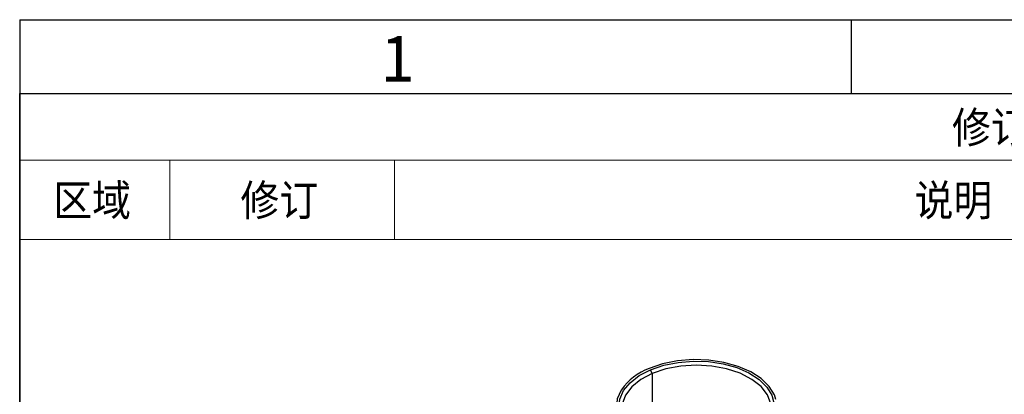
# Paper-space layout '图纸1(2)' of a CAD drawing. Header units: millimetres. Extents: x 7 to 438, y 7 to 308.
# Tile 9 of 25: x 7 to 108, y 269 to 308. Entities that reach past the tile are written whole.
import ezdxf

# ---------------------------------------------------------------- set-up
doc = ezdxf.new("R2010")
doc.units = ezdxf.units.MM
doc.linetypes.add('SLD-实线', pattern=[0])
doc.layers.add('图框', color=7, linetype='SLD-实线')
doc.layers.add('粗实线层', color=7, linetype='SLD-实线', lineweight=25)
doc.styles.add('SLDTEXTSTYLE1', font='txt')
doc.styles.add('SLDTEXTSTYLE2', font='GOTHIC.TTF', dxfattribs={"width": 0.913, "bigfont": 'bigfont'})

# ---------------------------------------------------------------- blocks, each defined once
blk = doc.blocks.new('SW_TABLEANNOTATION_3')
at = {"color": 0, "linetype": 'SLD-实线', "lineweight": 18, "ltscale": 1.5}
for p, q in [((0, 0), (0, -6.73)), ((0, 0), (15.24, 0)), ((15.24, 0), (38.1, 0)), ((38.1, 0), (152.4, 0)), ((0, -6.73), (0, -14.78)), ((0, -6.73), (15.24, -6.73)), ((15.24, -6.73), (15.24, -14.78)), ((15.24, -6.73), (38.1, -6.73)), ((38.1, -6.73), (38.1, -14.78)), ((38.1, -6.73), (152.4, -6.73)), ((0, -14.78), (15.24, -14.78)), ((15.24, -14.78), (38.1, -14.78)), ((38.1, -14.78), (152.4, -14.78))]:
    blk.add_line(p, q, dxfattribs=at)
at = {"color": 0, "linetype": 'SLD-实线', "lineweight": 18, "ltscale": 1.5, "char_height": 3.175, "attachment_point": 1, "style": 'SLDTEXTSTYLE2'}
for s, insert in [('修订', (94.83, -1.83)), ('区域', (3.39, -9.22)), ('修订', (22.44, -9.22)), ('说明', (91.02, -9.22))]:
    blk.add_mtext(s, dxfattribs=dict(at, insert=insert))

psp = doc.layouts.new('图纸1(2)')

# ---------------------------------------------------------------- linework, layer by layer
at = {"color": 7, "linetype": 'SLD-实线', "lineweight": 25, "ltscale": 1.5}
psp.add_line((71.86, 271.57), (71.69, 271.95), dxfattribs=at)
at = {"color": 8, "linetype": 'SLD-实线', "lineweight": 25, "ltscale": 1.5}
psp.add_line((71.86, 271.57), (71.86, 267.76), dxfattribs=at)
at = {"color": 7, "linetype": 'SLD-实线', "lineweight": 25, "ltscale": 1.5, "flags": 128}
for points in [[(84.43, 268.94), (84.28, 269.39), (83.75, 270.26), (82.94, 271.06), (81.87, 271.74), (80.59, 272.3), (79.15, 272.7), (77.6, 272.93), (76, 272.98), (74.42, 272.85), (72.91, 272.54), (71.53, 272.07)], [(71.69, 271.95), (73.02, 272.41), (74.48, 272.7), (76.01, 272.83), (77.56, 272.78), (79.06, 272.56), (80.46, 272.17), (81.69, 271.63), (82.73, 270.97), (83.52, 270.2), (84.03, 269.36), (84.25, 268.47), (84.16, 267.58), (83.78, 266.71), (83.11, 265.91), (82.18, 265.19), (81.02, 264.59)], [(81.02, 264.59), (79.69, 264.14), (78.23, 263.84), (76.7, 263.72), (75.15, 263.77), (73.65, 263.99), (72.25, 264.38), (71.02, 264.91), (69.98, 265.58), (69.19, 266.35), (68.68, 267.19), (68.46, 268.08), (68.55, 268.97), (68.93, 269.83), (69.6, 270.64), (70.53, 271.36), (71.69, 271.95)], [(71.86, 271.57), (70.69, 270.95), (69.76, 270.21), (69.12, 269.37), (68.79, 268.47), (68.8, 267.55), (69.14, 266.66), (69.79, 265.82), (70.73, 265.08), (70.88, 264.99)], [(81.89, 265.02), (82.02, 265.11), (82.95, 265.85), (83.59, 266.69), (83.92, 267.59), (83.91, 268.5), (83.57, 269.4), (82.92, 270.24), (81.98, 270.98), (80.8, 271.59), (79.42, 272.04), (77.91, 272.32), (76.32, 272.42), (74.75, 272.32), (73.24, 272.03), (71.86, 271.57)], [(68.71, 269.93), (68.69, 269.89), (68.29, 268.99), (68.2, 268.07), (68.43, 267.16), (68.96, 266.28), (69.77, 265.49), (70.84, 264.8), (72.12, 264.25), (73.56, 263.85), (75.11, 263.62), (76.71, 263.57), (78.29, 263.7), (79.8, 264), (81.18, 264.47)]]:
    psp.add_lwpolyline(points, dxfattribs=at)
at = {"color": 8, "linetype": 'SLD-实线', "lineweight": 25, "ltscale": 2.25}
psp.add_arc((73.68, 266.32), 6.14, 110.5229, 144.0619, dxfattribs=at)
at = {"layer": '图框', "ltscale": 1.5}
for p, q in [((7.5, 307.5), (438, 307.5)), ((7.5, 307.5), (7.5, 7.5)), ((92.1, 307.5), (92.1, 300)), ((7.5, 300), (430.5, 300))]:
    psp.add_line(p, q, dxfattribs=at)
at = {"layer": '粗实线层', "linetype": 'SLD-实线', "lineweight": 25, "ltscale": 1.5}
for p, q in [((7.5, 7.5), (7.5, 300)), ((7.5, 300), (430.5, 300))]:
    psp.add_line(p, q, dxfattribs=at)

# ---------------------------------------------------------------- block references
at = {"color": 7, "linetype": 'SLD-实线', "lineweight": 18, "ltscale": 1.5}
psp.add_blockref('SW_TABLEANNOTATION_3', (7.52, 299.97), dxfattribs=at)

# ---------------------------------------------------------------- texts
at = {"layer": '图框', "ltscale": 1.5, "insert": (45.98, 305.97), "char_height": 4.76, "attachment_point": 2, "style": 'SLDTEXTSTYLE1'}
psp.add_mtext('1', dxfattribs=at)

doc.saveas('drawing.dxf')
